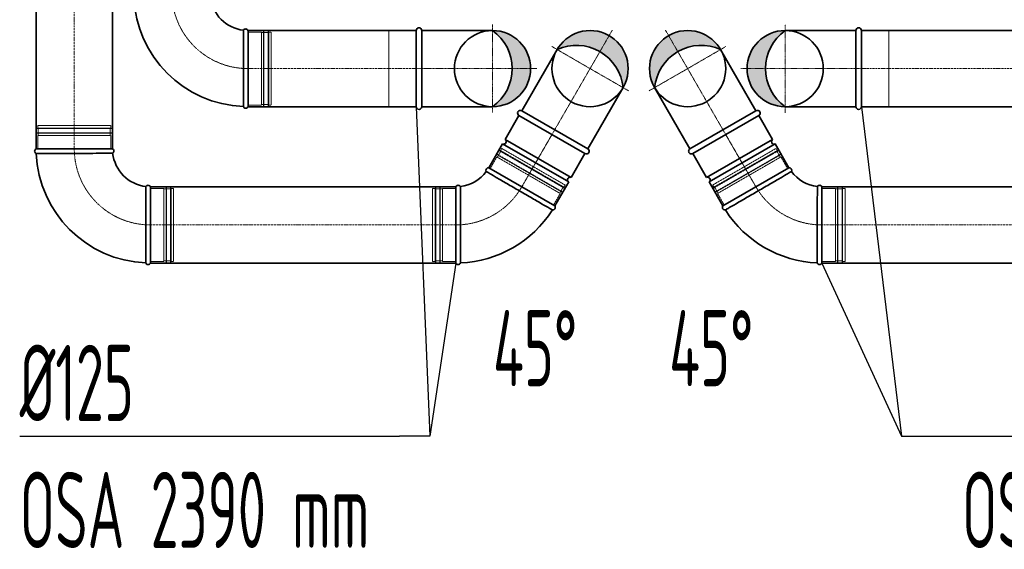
# Model space of a CAD drawing. Header units: millimetres. Extents: x 15940 to 92175, y -24684 to 227664.
# Tile 56 of 132: x 50716 to 52331, y 80285 to 81154. Entities that reach past the tile are written whole.
import ezdxf

# ---------------------------------------------------------------- set-up
doc = ezdxf.new("R2010")
doc.units = ezdxf.units.MM
doc.header["$LTSCALE"] = 0.05
for name, pattern in [('ACAD_ISO02W100', [15, 12, -3]), ('ACAD_ISO10W100', [18, 12, -3, 0, -3]), ('phl_thick', [0])]:
    doc.linetypes.add(name, pattern=pattern)
for name, color, linetype, lineweight in [('VZT_01 SUP (PŘÍVOD) - OBRYS', 5, 'Continuous', 35), ('VZT_02 SUP (PŘÍVOD) - OSA', 5, 'ACAD_ISO10W100', 5), ('VZT_05 ETA (ODVOD) - OBRYS', 6, 'Continuous', 35), ('VZT_06 ETA (ODVOD) - OSA', 6, 'ACAD_ISO10W100', 5), ('VZT_60_KOTY - DIMENZE', 7, 'Continuous', 5)]:
    doc.layers.add(name, color=color, linetype=linetype, lineweight=lineweight)
doc.layers.add('VZT_03 SUP (PŘÍVOD) - NETISK', color=8, linetype='ACAD_ISO02W100', lineweight=5, plot=False)
doc.layers.add('VZT_07 ETA (ODVOD) - NETISK', color=8, linetype='ACAD_ISO02W100', lineweight=5, plot=False)
doc.styles.add('EVORA_125', font='isocp.shx', dxfattribs={"width": 0.6, "height": 125})

msp = doc.modelspace()

# ---------------------------------------------------------------- hatches: boundary and pattern name
at = {"layer": 'VZT_01 SUP (PŘÍVOD) - OBRYS'}
h = msp.add_hatch(color=256, dxfattribs=at)
h.dxf.hatch_style = 1
h.paths.add_polyline_path([(51706.1, 81042.3, 0.242708), (51668.1, 81101.5), (51683.3, 81127.7, -0.414214)])
h.paths.add_polyline_path([(51683.3, 81127.7), (51668.1, 81101.5, 0.242708), (51597.9, 81104.8, -0.414214)])
h = msp.add_hatch(color=256, dxfattribs=at)
h.dxf.hatch_style = 1
h.paths.add_polyline_path([(51757.9, 81042.3, -0.242708), (51795.9, 81101.5), (51780.8, 81127.7, 0.414214)])
h.paths.add_polyline_path([(51780.8, 81127.7), (51795.9, 81101.5, -0.242708), (51866.1, 81104.8, 0.414214)])
at = {"layer": 'VZT_05 ETA (ODVOD) - OBRYS'}
h = msp.add_hatch(color=256, dxfattribs=at)
h.dxf.hatch_style = 1
h.paths.add_polyline_path([(51492, 81011, 0.242708), (51524.3, 81073.5), (51554.5, 81073.5, -0.414214)])
h.paths.add_polyline_path([(51554.5, 81073.5), (51524.3, 81073.5, 0.242708), (51492, 81136, -0.414214)])
h = msp.add_hatch(color=256, dxfattribs=at)
h.dxf.hatch_style = 1
h.paths.add_polyline_path([(51972, 81136, 0.242708), (51939.8, 81073.5), (51909.5, 81073.5, -0.414214)])
h.paths.add_polyline_path([(51909.5, 81073.5), (51939.8, 81073.5, 0.242708), (51972, 81011, -0.414214)])

# ---------------------------------------------------------------- linework, layer by layer
at = {"layer": 'VZT_01 SUP (PŘÍVOD) - OBRYS'}
for p, q in [((51535.4, 80996.5), (51512.6, 80957.1)), ((51643.6, 80934), (51535.4, 80996.5)), ((51820.4, 80934), (51928.6, 80996.5)), ((51928.6, 80996.5), (51951.4, 80957.1)), ((51508.6, 80950.2), (51485.9, 80910.8)), ((51616.9, 80887.7), (51508.6, 80950.2)), ((51620.9, 80894.6), (51512.6, 80957.1)), ((51843.1, 80894.6), (51951.4, 80957.1)), ((51847.1, 80887.7), (51955.4, 80950.2)), ((51955.4, 80950.2), (51978.1, 80910.8)), ((50868.5, 80942), (50743.5, 80942)), ((51643.6, 80934), (51620.9, 80894.6)), ((51820.4, 80934), (51843.1, 80894.6)), ((51594.1, 80848.3), (51485.9, 80910.8)), ((51594.1, 80848.3), (51485.9, 80910.8)), ((51869.9, 80848.3), (51978.1, 80910.8)), ((51869.9, 80848.3), (51978.1, 80910.8)), ((50931, 80754.5), (50931, 80879.5)), ((51431.8, 80879.5), (51431.8, 80754.5)), ((51616.9, 80887.7), (51594.1, 80848.3)), ((51847.1, 80887.7), (51869.9, 80848.3)), ((52032.3, 80879.5), (52032.3, 80754.5))]:
    msp.add_line(p, q, dxfattribs=at)
for points in [[(50743.5, 80942), (50743.5, 81199.5)], [(50868.5, 80942), (50868.5, 81199.5)], [(51539.9, 81004.3), (51597.9, 81104.8)], [(51924.1, 81004.3), (51866.1, 81104.8)], [(51648.1, 80941.8), (51706.1, 81042.3)], [(51815.9, 80941.8), (51757.9, 81042.3)], [(51643.6, 80934), (51535.4, 80996.5)], [(51648.1, 80941.8), (51539.9, 81004.3)], [(51815.9, 80941.8), (51924.1, 81004.3)], [(51820.4, 80934), (51928.6, 80996.5)], [(51431.8, 80879.5), (50931, 80879.5)], [(52032.3, 80879.5), (52778.9, 80879.5)], [(51431.8, 80754.5), (50931, 80754.5)], [(52032.3, 80754.5), (52778.9, 80754.5)]]:
    msp.add_lwpolyline(points, dxfattribs=at)
for centre in [(51652, 81073.5), (51812, 81073.5)]:
    msp.add_circle(centre, 62.5, dxfattribs=at)
for centre, radius, start, end in [((51629.8, 81035), 76.7, 5.4307, 114.5693), ((51834.3, 81035), 76.7, 65.4307, 174.5693), ((51537.6, 81000.4), 4.5, 60, 240), ((51926.4, 81000.4), 4.5, 300, 120), ((51510.6, 80953.7), 4, 240, 60), ((51953.4, 80953.7), 4, 120, 300), ((50745.1, 80938.2), 4.17, 113.4678, 248.8928), ((50931, 80942), 187.5, 182.3607, 267.6393), ((50866.8, 80938.2), 4.17, 300.2981, 66.5322), ((50931, 80942), 62.5, 186.8302, 263.1698), ((51645.9, 80937.9), 4.5, 240, 60), ((51818.1, 80937.9), 4.5, 120, 300), ((51431.8, 80942), 62.5, 276.8302, 323.1698), ((51485.4, 80906.7), 4.17, 83.4678, 209.7019), ((51618.9, 80891.2), 4, 60, 240), ((51845.1, 80891.2), 4, 300, 120), ((51978.6, 80906.7), 4.17, 330.2981, 96.5322), ((52032.3, 80942), 62.5, 216.8302, 263.1698), ((50927.1, 80877.9), 4.17, 23.4678, 149.7019), ((51435.6, 80877.9), 4.17, 30.2981, 156.5322), ((52028.4, 80877.9), 4.17, 23.4678, 149.7019), ((51590.8, 80845.8), 4.17, 261.1072, 36.5322), ((51873.3, 80845.8), 4.17, 143.4678, 278.8928), ((51431.8, 80942), 187.5, 272.3607, 327.6393), ((52032.3, 80942), 187.5, 212.3607, 267.6393), ((50927.1, 80756.2), 4.17, 201.1072, 336.5322), ((51435.6, 80756.2), 4.17, 203.4678, 338.8928), ((52028.4, 80756.2), 4.17, 201.1072, 336.5322)]:
    msp.add_arc(centre, radius, start, end, dxfattribs=at)
for points, knots in [([(50868.9, 80934.6), (50868.9, 80934.6), (50867.3, 80934.6), (50861.2, 80934.6), (50856.7, 80934.5), (50845.3, 80934.5), (50838.5, 80934.5), (50823.5, 80934.4), (50815.4, 80934.4), (50799.1, 80934.4), (50791, 80934.4), (50775.8, 80934.4), (50768.8, 80934.3), (50757.1, 80934.3), (50752.3, 80934.3), (50745.7, 80934.3), (50743.9, 80934.3), (50743.6, 80934.3), (50743.6, 80934.3), (50743.6, 80934.3)], [0, 0, 0, 0, 24.235852, 24.235852, 48.531845, 48.531845, 73.024415, 73.024415, 97.570898, 97.570898, 122.078339, 122.078339, 146.53579, 146.53579, 170.957495, 170.957495, 195.359468, 195.359468, 197.168246, 197.168246, 197.168246, 197.168246]), ([(51481.8, 80904.6), (51481.8, 80904.6), (51481.8, 80904.6), (51482.1, 80904.4), (51482.4, 80904.2), (51483.3, 80903.7), (51484, 80903.3), (51486.7, 80901.7), (51489.4, 80900.1), (51497.1, 80895.6), (51502.4, 80892.5), (51514.6, 80885.4), (51521.4, 80881.5), (51535.4, 80873.4), (51542.6, 80869.2), (51556.3, 80861.3), (51562.8, 80857.5), (51574.2, 80850.9), (51579, 80848.1), (51585, 80844.7), (51586.9, 80843.6), (51589.5, 80842.1), (51590.1, 80841.7), (51590.1, 80841.7)], [197.067977, 197.067977, 197.067977, 197.067977, 201.792196, 201.792196, 209.190204, 209.190204, 218.040239, 218.040239, 237.760854, 237.760854, 262.206108, 262.206108, 286.831239, 286.831239, 311.323072, 311.323072, 335.946087, 335.946087, 360.704397, 360.704397, 377.088273, 377.088273, 394.105327, 394.105327, 394.105327, 394.105327]), ([(51982.2, 80904.6), (51982.2, 80904.6), (51982.2, 80904.6), (51981.9, 80904.4), (51981.6, 80904.2), (51980.7, 80903.7), (51980.1, 80903.3), (51977.4, 80901.7), (51974.6, 80900.1), (51966.9, 80895.6), (51961.6, 80892.5), (51949.4, 80885.4), (51942.6, 80881.5), (51928.6, 80873.4), (51921.5, 80869.2), (51907.8, 80861.3), (51901.3, 80857.5), (51889.9, 80850.9), (51885.1, 80848.1), (51879, 80844.7), (51877.2, 80843.6), (51874.6, 80842.1), (51873.9, 80841.7), (51873.9, 80841.7)], [197.067977, 197.067977, 197.067977, 197.067977, 201.792196, 201.792196, 209.190204, 209.190204, 218.040239, 218.040239, 237.760854, 237.760854, 262.206108, 262.206108, 286.831239, 286.831239, 311.323072, 311.323072, 335.946087, 335.946087, 360.704397, 360.704397, 377.088273, 377.088273, 394.105327, 394.105327, 394.105327, 394.105327]), ([(50923.5, 80880), (50923.5, 80880), (50923.5, 80879.9), (50923.5, 80879.6), (50923.5, 80879.3), (50923.5, 80878.2), (50923.5, 80877.5), (50923.5, 80874.3), (50923.5, 80871.2), (50923.4, 80862.2), (50923.4, 80856.1), (50923.4, 80842), (50923.3, 80834.1), (50923.3, 80817.9), (50923.3, 80809.7), (50923.3, 80793.8), (50923.3, 80786.4), (50923.3, 80773.2), (50923.3, 80767.6), (50923.3, 80760.6), (50923.3, 80758.5), (50923.3, 80755.5), (50923.3, 80754.7), (50923.3, 80754.7)], [197.067977, 197.067977, 197.067977, 197.067977, 201.792196, 201.792196, 209.190204, 209.190204, 218.040239, 218.040239, 237.760854, 237.760854, 262.206108, 262.206108, 286.831239, 286.831239, 311.323072, 311.323072, 335.946087, 335.946087, 360.704397, 360.704397, 377.088273, 377.088273, 394.105327, 394.105327, 394.105327, 394.105327]), ([(51439.2, 80880), (51439.2, 80880), (51439.2, 80878.4), (51439.3, 80872.3), (51439.3, 80867.8), (51439.3, 80856.4), (51439.4, 80849.6), (51439.4, 80834.6), (51439.4, 80826.5), (51439.4, 80810.2), (51439.4, 80802), (51439.5, 80786.9), (51439.5, 80779.9), (51439.5, 80768.1), (51439.5, 80763.4), (51439.5, 80756.8), (51439.5, 80755), (51439.5, 80754.7), (51439.5, 80754.7), (51439.5, 80754.7)], [0, 0, 0, 0, 24.241649, 24.241649, 48.548455, 48.548455, 73.037485, 73.037485, 97.576449, 97.576449, 122.078893, 122.078893, 146.533806, 146.533806, 170.95436, 170.95436, 195.355919, 195.355919, 197.168215, 197.168215, 197.168215, 197.168215]), ([(52024.8, 80880), (52024.8, 80880), (52024.8, 80878.4), (52024.8, 80872.3), (52024.8, 80867.8), (52024.7, 80856.4), (52024.7, 80849.6), (52024.6, 80834.6), (52024.6, 80826.5), (52024.6, 80810.2), (52024.6, 80802), (52024.6, 80786.9), (52024.6, 80779.9), (52024.6, 80768.1), (52024.6, 80763.4), (52024.6, 80756.8), (52024.6, 80755), (52024.6, 80754.7), (52024.6, 80754.7), (52024.6, 80754.7)], [0, 0, 0, 0, 24.241649, 24.241649, 48.548455, 48.548455, 73.037485, 73.037485, 97.576449, 97.576449, 122.078893, 122.078893, 146.533806, 146.533806, 170.95436, 170.95436, 195.355919, 195.355919, 197.168215, 197.168215, 197.168215, 197.168215])]:
    msp.add_open_spline(points, degree=3, knots=knots, dxfattribs=at)
at = {"layer": 'VZT_02 SUP (PŘÍVOD) - OSA', "ltscale": 5}
for points in [[(50806, 81199.5), (50806, 80942)], [(50931, 80817), (51431.8, 80817)], [(52778.9, 80817), (52032.3, 80817)]]:
    msp.add_lwpolyline(points, dxfattribs=at)
at = {"layer": 'VZT_02 SUP (PŘÍVOD) - OSA', "ltscale": 0.3}
for points in [[(51688.3, 81136.3), (51652, 81073.5)], [(51775.8, 81136.3), (51812, 81073.5)], [(51652, 81073.5), (51589.2, 81109.8)], [(51812, 81073.5), (51874.8, 81109.8)], [(51652, 81073.5), (51589.5, 80965.3)], [(51714.8, 81037.3), (51652, 81073.5)], [(51749.2, 81037.3), (51812, 81073.5)], [(51812, 81073.5), (51874.5, 80965.3)]]:
    msp.add_lwpolyline(points, dxfattribs=at)
at = {"layer": 'VZT_02 SUP (PŘÍVOD) - OSA'}
for points in [[(51589.5, 80965.3), (51540, 80879.5)], [(51874.5, 80965.3), (51924, 80879.5)]]:
    msp.add_lwpolyline(points, dxfattribs=at)
at = {"layer": 'VZT_02 SUP (PŘÍVOD) - OSA', "ltscale": 0.3}
for points in [[(50806, 80942), (50806, 80942, 0.414214), (50931, 80817), (50931, 80817)], [(51431.8, 80817), (51431.8, 80817, 0.267949), (51540, 80879.5, 0.267949)], [(52032.3, 80817), (52032.3, 80817, -0.267949), (51924, 80879.5, -0.267949)]]:
    msp.add_lwpolyline(points, format="xyb", dxfattribs=at)
at = {"layer": 'VZT_03 SUP (PŘÍVOD) - NETISK', "ltscale": 0.4}
for p, q in [((50866, 80980), (50746, 80980)), ((50746, 80976), (50746, 80980)), ((50866, 80976), (50746, 80976)), ((50747, 80975.5), (50747, 80976)), ((50865, 80975.5), (50865, 80976)), ((50866, 80976), (50866, 80980)), ((50867, 80975.5), (50745, 80975.5)), ((50745, 80975), (50745, 80975.5)), ((50867, 80975), (50745, 80975)), ((50867, 80968), (50745, 80968)), ((50745, 80967.5), (50745, 80968)), ((50867, 80967.5), (50745, 80967.5)), ((50866, 80964), (50746, 80964)), ((50746, 80942), (50746, 80964)), ((50747, 80968), (50747, 80975)), ((50747, 80964), (50747, 80967.5)), ((50865, 80968), (50865, 80975)), ((50865, 80964), (50865, 80967.5)), ((50866, 80942), (50866, 80964)), ((50867, 80975), (50867, 80975.5)), ((50867, 80967.5), (50867, 80968)), ((51488.1, 80909.5), (51499.1, 80928.6)), ((51603, 80868.6), (51499.1, 80928.6)), ((51499.9, 80932.1), (51500.2, 80932.6)), ((51605.6, 80871.1), (51499.9, 80932.1)), ((51499.9, 80928.1), (51501.7, 80931.1)), ((51605.9, 80871.6), (51500.2, 80932.6)), ((51501.9, 80931.6), (51505.4, 80937.6)), ((51503.7, 80938.6), (51503.9, 80939.1)), ((51609.4, 80877.6), (51503.7, 80938.6)), ((51609.6, 80878.1), (51503.9, 80939.1)), ((51505.1, 80939), (51507.1, 80942.5)), ((51609, 80879), (51505.1, 80939)), ((51505.7, 80938.1), (51505.9, 80938.5)), ((51611, 80882.5), (51507.1, 80942.5)), ((51853.1, 80882.5), (51957, 80942.5)), ((51854.4, 80878.1), (51960.1, 80939.1)), ((51854.7, 80877.6), (51960.4, 80938.6)), ((51855.1, 80879), (51959, 80939)), ((51858.2, 80871.6), (51963.9, 80932.6)), ((51858.4, 80871.1), (51964.1, 80932.1)), ((51861.1, 80868.6), (51965, 80928.6)), ((51959, 80939), (51957, 80942.5)), ((51958.4, 80938.1), (51958.1, 80938.5)), ((51962.1, 80931.6), (51958.6, 80937.6)), ((51960.4, 80938.6), (51960.1, 80939.1)), ((51964.1, 80928.1), (51962.4, 80931.1)), ((51964.1, 80932.1), (51963.9, 80932.6)), ((51976, 80909.5), (51965, 80928.6)), ((51607.9, 80879.1), (51608.1, 80879.5)), ((51609, 80879), (51611, 80882.5)), ((51855.1, 80879), (51853.1, 80882.5)), ((51856.2, 80879.1), (51855.9, 80879.5)), ((50931, 80877), (50953, 80877)), ((50953, 80757), (50953, 80877)), ((50953, 80876), (50956.5, 80876)), ((50956.5, 80756), (50956.5, 80878)), ((50956.5, 80878), (50957, 80878)), ((50957, 80756), (50957, 80878)), ((50957, 80876), (50964, 80876)), ((50964, 80756), (50964, 80878)), ((50964, 80878), (50964.5, 80878)), ((50964.5, 80756), (50964.5, 80878)), ((50964.5, 80876), (50965, 80876)), ((50965, 80757), (50965, 80877)), ((50965, 80877), (50969, 80877)), ((50969, 80757), (50969, 80877)), ((51393.8, 80877), (51393.8, 80757)), ((51397.8, 80877), (51393.8, 80877)), ((51397.8, 80877), (51397.8, 80757)), ((51398.3, 80876), (51397.8, 80876)), ((51398.3, 80878), (51398.3, 80756)), ((51398.8, 80878), (51398.3, 80878)), ((51398.8, 80878), (51398.8, 80756)), ((51405.8, 80876), (51398.8, 80876)), ((51405.8, 80878), (51405.8, 80756)), ((51406.3, 80878), (51405.8, 80878)), ((51406.3, 80878), (51406.3, 80756)), ((51409.8, 80876), (51406.3, 80876)), ((51409.8, 80877), (51409.8, 80757)), ((51431.8, 80877), (51409.8, 80877)), ((51592, 80849.5), (51603, 80868.6)), ((51602.1, 80869.1), (51603.9, 80872.1)), ((51604.1, 80872.6), (51607.6, 80878.6)), ((51605.6, 80871.1), (51605.9, 80871.6)), ((51609.4, 80877.6), (51609.6, 80878.1)), ((51854.7, 80877.6), (51854.4, 80878.1)), ((51859.9, 80872.6), (51856.4, 80878.6)), ((51858.4, 80871.1), (51858.2, 80871.6)), ((51861.9, 80869.1), (51860.2, 80872.1)), ((51872.1, 80849.5), (51861.1, 80868.6)), ((52032.3, 80877), (52054.3, 80877)), ((52054.3, 80877), (52054.3, 80757)), ((52054.3, 80876), (52057.8, 80876)), ((52057.8, 80878), (52057.8, 80756)), ((52057.8, 80878), (52058.3, 80878)), ((52058.3, 80878), (52058.3, 80756)), ((52058.3, 80876), (52065.3, 80876)), ((52065.3, 80878), (52065.3, 80756)), ((52065.3, 80878), (52065.8, 80878)), ((52065.8, 80878), (52065.8, 80756)), ((52065.8, 80876), (52066.3, 80876)), ((52066.3, 80877), (52066.3, 80757)), ((52066.3, 80877), (52070.3, 80877)), ((52070.3, 80877), (52070.3, 80757)), ((50931, 80757), (50953, 80757)), ((50953, 80758), (50956.5, 80758)), ((50956.5, 80756), (50957, 80756)), ((50957, 80758), (50964, 80758)), ((50964, 80756), (50964.5, 80756)), ((50964.5, 80758), (50965, 80758)), ((50965, 80757), (50969, 80757)), ((51397.8, 80757), (51393.8, 80757)), ((51398.3, 80758), (51397.8, 80758)), ((51398.8, 80756), (51398.3, 80756)), ((51405.8, 80758), (51398.8, 80758)), ((51406.3, 80756), (51405.8, 80756)), ((51409.8, 80758), (51406.3, 80758)), ((51431.8, 80757), (51409.8, 80757)), ((52032.3, 80757), (52054.3, 80757)), ((52054.3, 80758), (52057.8, 80758)), ((52057.8, 80756), (52058.3, 80756)), ((52058.3, 80758), (52065.3, 80758)), ((52065.3, 80756), (52065.8, 80756)), ((52065.8, 80758), (52066.3, 80758)), ((52066.3, 80757), (52070.3, 80757))]:
    msp.add_line(p, q, dxfattribs=at)
for points in [[(51643.6, 80934), (51621.1, 80895.1), (51512.9, 80957.6), (51535.4, 80996.5)], [(51820.4, 80934), (51842.9, 80895.1), (51951.1, 80957.6), (51928.6, 80996.5)]]:
    msp.add_lwpolyline(points, dxfattribs=at)
at = {"layer": 'VZT_05 ETA (ODVOD) - OBRYS'}
msp.add_line((51091, 81011), (51091, 81136), dxfattribs=at)
for points in [[(51091, 81136), (51367, 81136)], [(51367, 81011), (51367, 81136)], [(51376, 81011), (51376, 81136)], [(51376, 81136), (51492, 81136)], [(52088, 81136), (51972, 81136)], [(52088, 81136), (52088, 81011)], [(52619.3, 81136), (52097, 81136)], [(52097, 81136), (52097, 81011)], [(51091, 81011), (51367, 81011)], [(51376, 81011), (51492, 81011)], [(52088, 81011), (51972, 81011)], [(52619.3, 81011), (52097, 81011)]]:
    msp.add_lwpolyline(points, dxfattribs=at)
for centre in [(51492, 81073.5), (51972, 81073.5)]:
    msp.add_circle(centre, 62.5, dxfattribs=at)
for centre, radius, start, end in [((51091, 81198.5), 187.5, 182.3607, 267.6393), ((51091, 81198.5), 62.5, 186.8302, 263.1698), ((51087.1, 81134.4), 4.17, 23.4678, 149.7019), ((51371.5, 81136), 4.5, 0, 180), ((52092.5, 81136), 4.5, 0, 180), ((51447.6, 81073.5), 76.7, 305.4307, 54.5693), ((52016.5, 81073.5), 76.7, 125.4307, 234.5693), ((51087.1, 81012.7), 4.17, 201.1072, 336.5322), ((51371.5, 81011), 4.5, 180, 0), ((52092.5, 81011), 4.5, 180, 0)]:
    msp.add_arc(centre, radius, start, end, dxfattribs=at)
msp.add_open_spline([(51083.5, 81136.5), (51083.5, 81136.5), (51083.5, 81136.4), (51083.5, 81136.1), (51083.5, 81135.8), (51083.5, 81134.7), (51083.5, 81134), (51083.5, 81130.8), (51083.5, 81127.7), (51083.4, 81118.7), (51083.4, 81112.6), (51083.4, 81098.5), (51083.3, 81090.6), (51083.3, 81074.4), (51083.3, 81066.2), (51083.3, 81050.3), (51083.3, 81042.8), (51083.3, 81029.7), (51083.3, 81024.1), (51083.3, 81017.1), (51083.3, 81015), (51083.3, 81012), (51083.3, 81011.2), (51083.3, 81011.2)], degree=3, knots=[197.067977, 197.067977, 197.067977, 197.067977, 201.792196, 201.792196, 209.190204, 209.190204, 218.040239, 218.040239, 237.760854, 237.760854, 262.206108, 262.206108, 286.831239, 286.831239, 311.323072, 311.323072, 335.946087, 335.946087, 360.704397, 360.704397, 377.088273, 377.088273, 394.105327, 394.105327, 394.105327, 394.105327], dxfattribs=at)
at = {"layer": 'VZT_06 ETA (ODVOD) - OSA', "ltscale": 0.3}
msp.add_lwpolyline([(50966, 81198.5), (50966, 81198.5, 0.414214), (51091, 81073.5), (51091, 81073.5)], format="xyb", dxfattribs=at)
for points in [[(51492, 81073.5), (51492, 81146)], [(51972, 81146), (51972, 81073.5)], [(51492, 81073.5), (51367, 81073.5)], [(51564.5, 81073.5), (51492, 81073.5)], [(51492, 81001), (51492, 81073.5)], [(51899.5, 81073.5), (51972, 81073.5)], [(51972, 81073.5), (52097, 81073.5)], [(51972, 81073.5), (51972, 81001)]]:
    msp.add_lwpolyline(points, dxfattribs=at)
at = {"layer": 'VZT_06 ETA (ODVOD) - OSA', "ltscale": 5}
for points in [[(51367, 81073.5), (51091, 81073.5)], [(52097, 81073.5), (52619.3, 81073.5)]]:
    msp.add_lwpolyline(points, dxfattribs=at)
at = {"layer": 'VZT_07 ETA (ODVOD) - NETISK', "ltscale": 0.4}
for p, q in [((51091, 81133.5), (51113, 81133.5)), ((51113, 81013.5), (51113, 81133.5)), ((51113, 81132.5), (51116.5, 81132.5)), ((51116.5, 81012.5), (51116.5, 81134.5)), ((51116.5, 81134.5), (51117, 81134.5)), ((51117, 81012.5), (51117, 81134.5)), ((51117, 81132.5), (51124, 81132.5)), ((51124, 81012.5), (51124, 81134.5)), ((51124, 81134.5), (51124.5, 81134.5)), ((51124.5, 81012.5), (51124.5, 81134.5)), ((51124.5, 81132.5), (51125, 81132.5)), ((51125, 81013.5), (51125, 81133.5)), ((51125, 81133.5), (51129, 81133.5)), ((51129, 81013.5), (51129, 81133.5)), ((51091, 81013.5), (51113, 81013.5)), ((51113, 81014.5), (51116.5, 81014.5)), ((51116.5, 81012.5), (51117, 81012.5)), ((51117, 81014.5), (51124, 81014.5)), ((51124, 81012.5), (51124.5, 81012.5)), ((51124.5, 81014.5), (51125, 81014.5)), ((51125, 81013.5), (51129, 81013.5))]:
    msp.add_line(p, q, dxfattribs=at)
for points in [[(51367, 81011), (51322, 81011), (51322, 81136), (51367, 81136)], [(52097, 81136), (52142, 81136), (52142, 81011), (52097, 81011)]]:
    msp.add_lwpolyline(points, dxfattribs=at)
at = {"layer": 'VZT_60_KOTY - DIMENZE', "linetype": 'ByBlock', "lineweight": -2}
for p, q in [((51389.4, 80470.3), (51339.4, 80470.3)), ((52162.6, 80470.3), (52212.6, 80470.3))]:
    msp.add_line(p, q, dxfattribs=at)
for points in [[(51367, 81011), (51389.4, 80470.3)], [(52097, 81011), (52162.6, 80470.3)], [(51431.8, 80754.5), (51389.4, 80470.3)], [(52032.3, 80754.5), (52162.6, 80470.3)], [(50716.5, 80470.3), (51339.4, 80470.3)], [(51389.4, 80470.3), (51389.4, 80470.3)], [(52162.6, 80470.3), (52162.6, 80470.3)], [(52212.6, 80470.3), (52835.6, 80470.3)]]:
    msp.add_lwpolyline(points, dxfattribs=at)

# ---------------------------------------------------------------- texts
at = {"layer": 'VZT_60_KOTY - DIMENZE', "linetype": 'phl_thick', "style": 'EVORA_125', "width": 0.6}
for p in [(51492.8, 80552.3), (51781.7, 80552.3)]:
    msp.add_text('45°', height=125, dxfattribs=at).set_placement(p)
at = {"layer": 'VZT_60_KOTY - DIMENZE', "linetype": 'phl_thick', "char_height": 125, "style": 'EVORA_125'}
for insert, attachment_point in [((50716.5, 80620.3), 1), ((52835.6, 80620.3), 3)]:
    msp.add_mtext('%%C125\\POSA 2390 mm', dxfattribs=dict(at, insert=insert, attachment_point=attachment_point))

doc.saveas('drawing.dxf')
